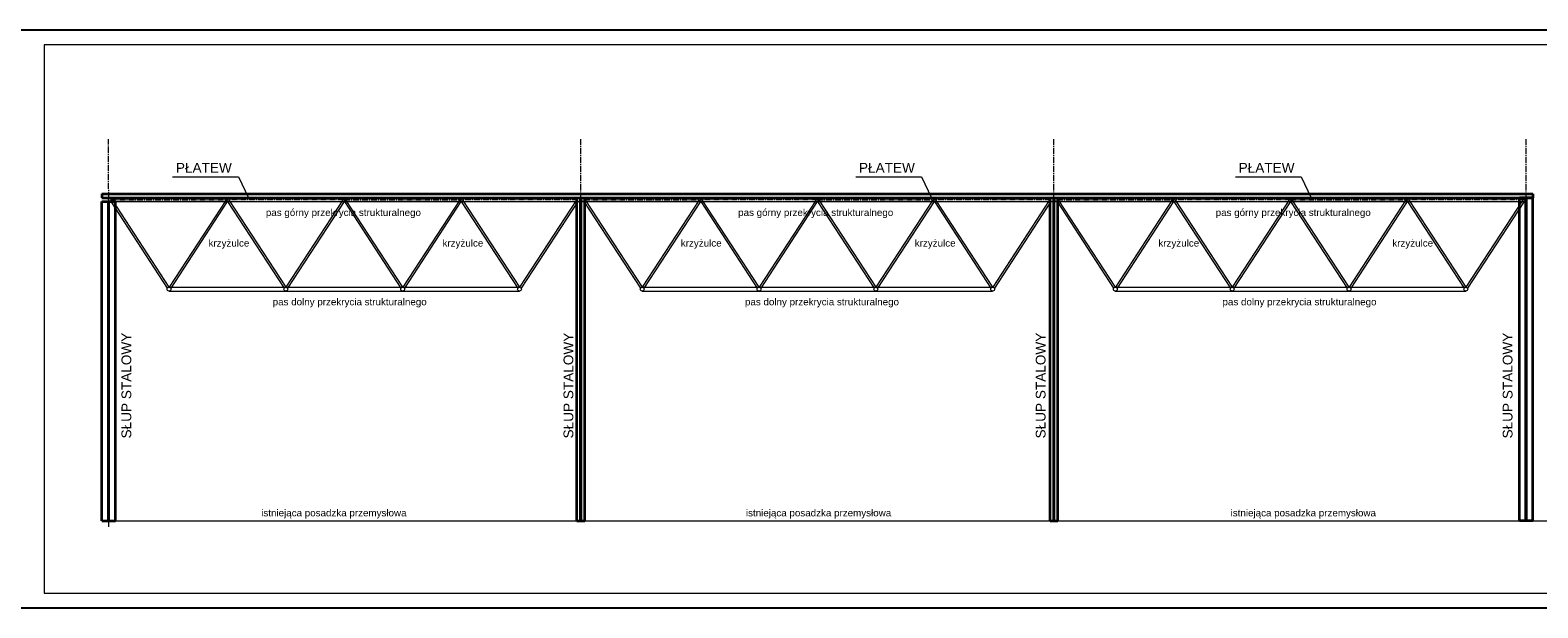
# Model space of a CAD drawing. Header units: millimetres. Extents: x -4725611 to 4745838, y -5478268 to 5501141.
# Tile 9 of 26: x 32290 to 36161, y -4840 to -3355. Entities that reach past the tile are written whole.
import ezdxf

# ---------------------------------------------------------------- set-up
doc = ezdxf.new("R2010")
doc.units = ezdxf.units.MM
doc.linetypes.add('CENTER2', pattern=[28.575, 19.05, -3.175, 3.175, -3.175])
for name, color, linetype, lineweight in [('e-cad_cienkie', 80, 'Continuous', 13), ('e-cad_kontur', 2, 'Continuous', 35), ('e-cad_osie', 6, 'CENTER2', 9), ('K- OPISY', 40, 'Continuous', 20), ('K-STAL', 2, 'Continuous', 20), ('K-WIDOK', 140, 'Continuous', 15)]:
    doc.layers.add(name, color=color, linetype=linetype, lineweight=lineweight)
doc.styles.get("Standard").update_dxf_attribs({"font": 'arial.ttf'})

msp = doc.modelspace()

# ---------------------------------------------------------------- linework, layer by layer
at = {"ltscale": 0.8}
msp.add_lwpolyline([(32175.44, -4840.44), (45675.44, -4840.44), (45675.44, -3355.44), (32175.44, -3355.44)], close=True, dxfattribs=at)
at = {"layer": 'e-cad_cienkie'}
msp.add_lwpolyline([(32325.44, -4802.94), (45637.94, -4802.94), (45637.94, -3392.94), (32325.44, -3392.94)], close=True, dxfattribs=at)
at = {"layer": 'e-cad_cienkie', "ltscale": 0.8}
for points in [[(32655.66, -3732.88), (32824.45, -3732.88), (32850.55, -3786.35)], [(34409.73, -3732.88), (34578.51, -3732.88), (34604.62, -3786.35)], [(35384.65, -3732.88), (35553.44, -3732.88), (35579.54, -3786.35)]]:
    msp.add_lwpolyline(points, dxfattribs=at)
at = {"layer": 'e-cad_kontur', "ltscale": 0.8}
for points in [[(32473.78, -3776.35), (36148.78, -3776.35)], [(32473.78, -3776.35), (32473.78, -3786.35)], [(32473.78, -3786.35), (36148.78, -3786.35)], [(33693.78, -4616.35), (33693.78, -3786.35)], [(33693.78, -3786.35), (33713.78, -3786.35)], [(33703.27, -4616.35), (33703.27, -3786.35)], [(33704.29, -4616.35), (33704.29, -3786.35)], [(33713.78, -4616.35), (33713.78, -3786.35)], [(34908.78, -4616.35), (34908.78, -3786.35)], [(34918.27, -4616.35), (34918.27, -3786.35)], [(34919.29, -4616.35), (34919.29, -3786.35)], [(34928.78, -4616.35), (34928.78, -3786.35)], [(36113.78, -4616.35), (36113.78, -3786.35)], [(36148.78, -3786.35), (36113.78, -3786.35)], [(36130.77, -4616.35), (36130.77, -3786.35)], [(36131.79, -4616.35), (36131.79, -3786.35)], [(36148.78, -3776.35), (36148.78, -3786.35)], [(36148.78, -4616.35), (36148.78, -3786.35)], [(32473.78, -4616.35), (32473.78, -3796.35)], [(32473.78, -3796.35), (32508.78, -3796.35)], [(32490.77, -4616.35), (32490.77, -3796.35)], [(32491.79, -4616.35), (32491.79, -3796.35)], [(32508.78, -4616.35), (32508.78, -3796.35)], [(32473.78, -4616.35), (32508.78, -4616.35)], [(33693.78, -4616.35), (33703.27, -4616.35), (33713.78, -4616.35)], [(34908.78, -4616.35), (34928.78, -4616.35)], [(36148.78, -4616.35), (36113.78, -4616.35)]]:
    msp.add_lwpolyline(points, dxfattribs=at)
at = {"layer": 'e-cad_osie', "ltscale": 0.8}
for points in [[(32491.56, -4632.03), (32491.28, -3636.01)], [(33703.78, -4611.35), (33703.78, -3636.01)], [(34918.78, -4611.35), (34918.78, -3636.01)], [(36131.28, -4611.35), (36131.28, -3636.01)], [(32496.28, -3791.35), (32796.28, -3791.35)], [(33096.28, -3791.35), (32796.28, -3791.35)], [(33096.28, -3791.35), (33396.28, -3791.35)], [(33696.28, -3791.35), (33396.28, -3791.35)], [(33711.28, -3791.35), (34011.28, -3791.35)], [(34311.28, -3791.35), (34011.28, -3791.35)], [(34311.28, -3791.35), (34611.28, -3791.35)], [(34911.28, -3791.35), (34611.28, -3791.35)], [(34926.28, -3791.35), (35226.28, -3791.35)], [(35526.28, -3791.35), (35226.28, -3791.35)], [(35526.28, -3791.35), (35826.28, -3791.35)], [(36126.28, -3791.35), (35826.28, -3791.35)]]:
    msp.add_lwpolyline(points, dxfattribs=at)
at = {"layer": 'K-STAL', "color": 242, "ltscale": 0.8, "true_color": 0xdf343a}
for points in [[(36131.28, -3786.35), (32496.28, -3786.35)], [(34908.78, -3786.35), (34928.78, -3786.35)], [(32496.28, -3796.35), (36130.77, -3796.35)]]:
    msp.add_lwpolyline(points, dxfattribs=at)
for centre in [(32496.28, -3791.35), (32796.28, -3791.35), (33096.28, -3791.35), (33396.28, -3791.35), (33696.28, -3791.35), (33711.28, -3791.35), (34011.28, -3791.35), (34311.28, -3791.35), (34611.28, -3791.35), (34911.28, -3791.35), (34926.28, -3791.35), (35226.28, -3791.35), (35526.28, -3791.35), (35826.28, -3791.35), (36126.28, -3791.35)]:
    msp.add_circle(centre, 5, dxfattribs=at)
at = {"layer": 'K-WIDOK', "color": 8, "ltscale": 0.8}
for points in [[(32500.74, -3793.61), (32646.01, -4016.36)], [(32791.82, -3793.61), (32646.55, -4016.36)], [(32800.74, -3793.61), (32946.01, -4016.36)], [(33091.82, -3793.61), (32946.55, -4016.36)], [(33100.74, -3793.61), (33246.01, -4016.36)], [(33391.82, -3793.61), (33246.55, -4016.36)], [(33400.74, -3793.61), (33546.01, -4016.36)], [(33691.82, -3793.61), (33546.55, -4016.36)], [(33715.74, -3793.61), (33861.01, -4016.36)], [(34006.82, -3793.61), (33861.55, -4016.36)], [(34015.74, -3793.61), (34161.01, -4016.36)], [(34306.82, -3793.61), (34161.55, -4016.36)], [(34315.74, -3793.61), (34461.01, -4016.36)], [(34606.82, -3793.61), (34461.55, -4016.36)], [(34615.74, -3793.61), (34761.01, -4016.36)], [(34906.82, -3793.61), (34761.55, -4016.36)], [(34930.74, -3793.61), (35076.01, -4016.36)], [(35221.82, -3793.61), (35076.55, -4016.36)], [(35230.74, -3793.61), (35376.01, -4016.36)], [(35521.82, -3793.61), (35376.55, -4016.36)], [(35530.74, -3793.61), (35676.01, -4016.36)], [(35821.82, -3793.61), (35676.55, -4016.36)], [(35830.74, -3793.61), (35976.01, -4016.36)], [(36121.82, -3793.61), (35976.55, -4016.36)], [(32496.55, -3796.34), (32641.82, -4019.09)], [(32796.01, -3796.34), (32650.74, -4019.09)], [(32796.55, -3796.34), (32941.82, -4019.09)], [(33096.01, -3796.34), (32950.74, -4019.09)], [(33096.55, -3796.34), (33241.82, -4019.09)], [(33396.01, -3796.34), (33250.74, -4019.09)], [(33396.55, -3796.34), (33541.82, -4019.09)], [(33696.01, -3796.34), (33550.74, -4019.09)], [(33711.55, -3796.34), (33856.82, -4019.09)], [(34011.01, -3796.34), (33865.74, -4019.09)], [(34011.55, -3796.34), (34156.82, -4019.09)], [(34311.01, -3796.34), (34165.74, -4019.09)], [(34311.55, -3796.34), (34456.82, -4019.09)], [(34611.01, -3796.34), (34465.74, -4019.09)], [(34611.55, -3796.34), (34756.82, -4019.09)], [(34911.01, -3796.34), (34765.74, -4019.09)], [(34926.55, -3796.34), (35071.82, -4019.09)], [(35226.01, -3796.34), (35080.74, -4019.09)], [(35226.55, -3796.34), (35371.82, -4019.09)], [(35526.01, -3796.34), (35380.74, -4019.09)], [(35526.55, -3796.34), (35671.82, -4019.09)], [(35826.01, -3796.34), (35680.74, -4019.09)], [(35826.55, -3796.34), (35971.82, -4019.09)], [(36126.01, -3796.34), (35980.74, -4019.09)]]:
    msp.add_lwpolyline(points, dxfattribs=at)
at = {"layer": 'K-WIDOK', "color": 150, "ltscale": 0.8, "true_color": 0x389cff}
for points in [[(32646, -4016.35), (33546.55, -4016.35)], [(32646.28, -4026.35), (33546.28, -4026.35)], [(33861, -4016.35), (34761.55, -4016.35)], [(33861.28, -4026.35), (34761.28, -4026.35)], [(35076.28, -4016.35), (35976, -4016.35)], [(35076.28, -4026.35), (35976, -4026.35)]]:
    msp.add_lwpolyline(points, dxfattribs=at)
at = {"layer": 'K-WIDOK', "ltscale": 0.8}
msp.add_lwpolyline([(32473.78, -4616.35), (44763.78, -4616.35)], dxfattribs=at)
at = {"layer": 'K-WIDOK', "color": 150, "ltscale": 0.8, "true_color": 0x389cff}
for centre in [(32646.28, -4021.35), (32946.28, -4021.35), (33246.28, -4021.35), (33546.28, -4021.35), (33861.28, -4021.35), (34161.28, -4021.35), (34461.28, -4021.35), (34761.28, -4021.35), (35076.28, -4021.35), (35376.28, -4021.35), (35676.28, -4021.35), (35976.28, -4021.35)]:
    msp.add_circle(centre, 5, dxfattribs=at)

# ---------------------------------------------------------------- texts
at = {"layer": 'K- OPISY', "attachment_point": 1}
for s, insert, char_height, width in [('PŁATEW ', (32663.92, -3696.72), 25, 1646.0661), ('PŁATEW ', (34417.98, -3696.72), 25, 1646.0661), ('PŁATEW ', (35392.91, -3696.72), 25, 1646.0661), ('pas górny przekrycia strukturalnego', (32894.97, -3815.18), 18, 1619.9605), ('pas górny przekrycia strukturalnego', (34107.75, -3815.18), 18, 1619.9605), ('pas górny przekrycia strukturalnego', (35333.99, -3815.18), 18, 1619.9605), ('krzyżulce', (32747.79, -3893.73), 18, 1619.9605), ('krzyżulce', (33348.58, -3893.73), 18, 1619.9605), ('krzyżulce', (33960.57, -3893.73), 18, 1619.9605), ('krzyżulce', (34561.36, -3893.73), 18, 1619.9605), ('krzyżulce', (35186.81, -3893.73), 18, 1619.9605), ('krzyżulce', (35787.6, -3893.73), 18, 1619.9605), ('pas dolny przekrycia strukturalnego', (32912.51, -4044.81), 18, 1619.9605), ('pas dolny przekrycia strukturalnego', (34125.29, -4044.81), 18, 1619.9605), ('pas dolny przekrycia strukturalnego', (35351.53, -4044.81), 18, 1619.9605), ('istniejąca posadzka przemysłowa', (32883.05, -4587.29), 18, 1619.9605), ('istniejąca posadzka przemysłowa', (34127.67, -4587.29), 18, 1619.9605), ('istniejąca posadzka przemysłowa', (35372.4, -4587.29), 18, 1619.9605)]:
    msp.add_mtext(s, dxfattribs=dict(at, insert=insert, char_height=char_height, width=width))
at = {"layer": 'K- OPISY', "char_height": 25, "width": 1619.9605, "attachment_point": 1, "rotation": 90}
for insert in [(32524.27, -4404.92), (33659.36, -4404.92), (34872.03, -4404.92), (36071.17, -4404.92)]:
    msp.add_mtext('SŁUP STALOWY', dxfattribs=dict(at, insert=insert))

doc.saveas('drawing.dxf')
